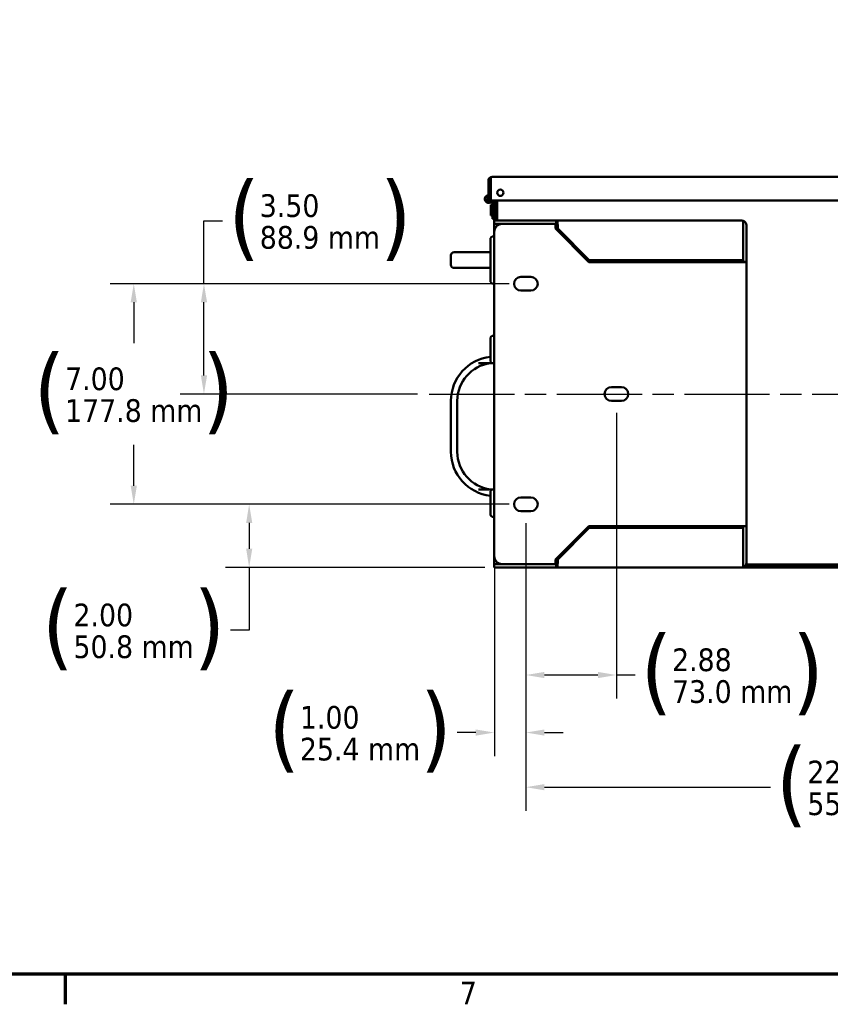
# Model space of a CAD drawing. Header units: inches. Extents: x 1 to 203, y 4 to 128.
# Tile 2 of 111: x 24 to 50, y 5 to 36. Entities that reach past the tile are written whole.
import ezdxf

# ---------------------------------------------------------------- set-up
doc = ezdxf.new("R2010")
doc.units = ezdxf.units.IN
doc.header["$LTSCALE"] = 6
doc.header["$MEASUREMENT"] = 0
doc.linetypes.add('CHAIN', pattern=[0.7087, 0.4724, -0.0591, 0.1181, -0.0591])
for name, color, linetype, lineweight in [('Border (ANSI)', 7, 'Continuous', 70), ('Centerline (ANSI)', 7, 'Continuous', 25), ('Dimension (ANSI)', 7, 'Continuous', 25), ('Visible (ANSI)', 7, 'Continuous', 50)]:
    doc.layers.add(name, color=color, linetype=linetype, lineweight=lineweight)
doc.styles.add('Dimension Text', font='tahoma.ttf')
doc.dimstyles.new('Dual Dimension', dxfattribs={"dimscale": 6, "dimtxt": 0.12, "dimasz": 0.098425, "dimexe": 0.125, "dimexo": 0.0625, "dimgap": 0.031496, "dimtad": 0, "dimtih": 1, "dimtoh": 1, "dimrnd": 1e-08, "dimzin": 4, "dimdsep": 46, "dimtxsty": 'Dimension Text', "dimcen": 0.09, "dimdle": 0.393701, "dimclrd": 256, "dimclre": 256, "dimclrt": 256, "dimadec": 0, "dimazin": 1, "dimtfac": 1, "dimtofl": 0, "dimtmove": 0, "dimatfit": 3, "dimfxl": 1, "dimtolj": 1, "dimtzin": 4, "dimlwd": -1, "dimlwe": -1, "dimarcsym": 0})

# ---------------------------------------------------------------- blocks, each defined once
blk = doc.blocks.new('Borders Default Border')
at = {"layer": 'Border (ANSI)'}
blk.add_line((4.25, 1), (4.25, 0.84), dxfattribs=at)
at = {"layer": 'Border (ANSI)', "flags": 128}
blk.add_lwpolyline([(0.5, 1), (0.5, 21), (33.5, 21), (33.5, 1), (0.5, 1)], dxfattribs=at)
at = {"layer": 'Border (ANSI)', "insert": (6.3378, 0.84), "char_height": 0.12, "attachment_point": 7, "style": 'Dimension Text'}
blk.add_mtext('7', dxfattribs=at)
blk = doc.blocks.new('*D13')
at = {"layer": 'Defpoints', "color": 0, "transparency": 16777216}
for p in [(27.68, 27.903), (39.963, 27.903), (39.963, 20.903)]:
    blk.add_point(p, dxfattribs=at)
at = {"layer": 'Dimension (ANSI)', "transparency": 16777216}
for p, q in [((39.588, 27.903), (26.93, 27.903)), ((27.68, 27.313), (27.68, 26.02)), ((27.68, 21.494), (27.68, 22.787)), ((39.588, 20.903), (26.93, 20.903))]:
    blk.add_line(p, q, dxfattribs=at)
for points in [[(27.581, 27.313), (27.778, 27.313), (27.68, 27.903)], [(27.581, 21.494), (27.778, 21.494), (27.68, 20.903)]]:
    blk.add_solid(points, dxfattribs=at)
at = {"layer": 'Dimension (ANSI)', "transparency": 16777216, "insert": (27.68, 24.403), "char_height": 0.72, "attachment_point": 5, "style": 'Dimension Text'}
blk.add_mtext('\\A1;{\\H3.0x;(}\\S7.00^ 177.8 mm;{\\H3.0x;)}', dxfattribs=at)
blk = doc.blocks.new('*D14')
at = {"layer": 'Defpoints', "color": 0, "transparency": 16777216}
for p in [(42.995, 24.185), (40.12, 20.685), (40.12, 15.488)]:
    blk.add_point(p, dxfattribs=at)
at = {"layer": 'Dimension (ANSI)', "transparency": 16777216}
for p, q in [((42.995, 23.81), (42.995, 14.738)), ((40.12, 20.31), (40.12, 14.738)), ((40.71, 15.488), (42.404, 15.488)), ((42.995, 15.488), (43.585, 15.488))]:
    blk.add_line(p, q, dxfattribs=at)
for points in [[(40.71, 15.586), (40.71, 15.389), (40.12, 15.488)], [(42.404, 15.586), (42.404, 15.389), (42.995, 15.488)]]:
    blk.add_solid(points, dxfattribs=at)
at = {"layer": 'Dimension (ANSI)', "transparency": 16777216, "insert": (46.667, 15.488), "char_height": 0.72, "attachment_point": 5, "style": 'Dimension Text'}
blk.add_mtext('\\A1;{\\H3.0x;(}\\S2.88^ 73.0 mm;{\\H3.0x;)}', dxfattribs=at)
blk = doc.blocks.new('*D15')
at = {"layer": 'Defpoints', "color": 0, "transparency": 16777216}
for p in [(40.12, 20.685), (39.12, 19.257), (39.12, 13.662)]:
    blk.add_point(p, dxfattribs=at)
at = {"layer": 'Dimension (ANSI)', "transparency": 16777216}
for p, q in [((40.12, 20.31), (40.12, 12.912)), ((39.12, 18.882), (39.12, 12.912)), ((38.529, 13.662), (37.939, 13.662)), ((40.71, 13.662), (41.301, 13.662))]:
    blk.add_line(p, q, dxfattribs=at)
for points in [[(38.529, 13.76), (38.529, 13.564), (39.12, 13.662)], [(40.71, 13.76), (40.71, 13.564), (40.12, 13.662)]]:
    blk.add_solid(points, dxfattribs=at)
at = {"layer": 'Dimension (ANSI)', "transparency": 16777216, "insert": (34.859, 13.662), "char_height": 0.72, "attachment_point": 5, "style": 'Dimension Text'}
blk.add_mtext('\\A1;{\\H3.0x;(}\\S1.00^ 25.4 mm;{\\H3.0x;)}', dxfattribs=at)
blk = doc.blocks.new('*D16')
at = {"layer": 'Defpoints', "color": 0, "transparency": 16777216}
for p in [(40.12, 20.685), (62.12, 20.685), (62.12, 11.928)]:
    blk.add_point(p, dxfattribs=at)
at = {"layer": 'Dimension (ANSI)', "transparency": 16777216}
for p, q in [((40.12, 20.31), (40.12, 11.178)), ((62.12, 20.31), (62.12, 11.178)), ((40.71, 11.928), (47.883, 11.928)), ((61.529, 11.928), (54.576, 11.928))]:
    blk.add_line(p, q, dxfattribs=at)
for points in [[(40.71, 12.026), (40.71, 11.829), (40.12, 11.928)], [(61.529, 12.026), (61.529, 11.829), (62.12, 11.928)]]:
    blk.add_solid(points, dxfattribs=at)
at = {"layer": 'Dimension (ANSI)', "transparency": 16777216, "insert": (51.229, 11.928), "char_height": 0.72, "attachment_point": 5, "style": 'Dimension Text'}
blk.add_mtext('\\A1;{\\H3.0x;(}\\S22.00^ 558.8 mm;{\\H3.0x;)}', dxfattribs=at)
blk = doc.blocks.new('*D17')
at = {"layer": 'Defpoints', "color": 0, "transparency": 16777216}
for p in [(29.907, 27.903), (39.963, 27.903), (37.055, 24.403)]:
    blk.add_point(p, dxfattribs=at)
at = {"layer": 'Dimension (ANSI)', "transparency": 16777216}
for p, q in [((29.907, 27.903), (29.907, 29.897)), ((29.907, 29.897), (30.498, 29.897)), ((39.588, 27.903), (29.157, 27.903)), ((29.907, 24.994), (29.907, 27.313)), ((36.68, 24.403), (29.157, 24.403))]:
    blk.add_line(p, q, dxfattribs=at)
for points in [[(29.809, 27.313), (30.006, 27.313), (29.907, 27.903)], [(29.809, 24.994), (30.006, 24.994), (29.907, 24.403)]]:
    blk.add_solid(points, dxfattribs=at)
at = {"layer": 'Dimension (ANSI)', "transparency": 16777216, "insert": (33.586, 29.897), "char_height": 0.72, "attachment_point": 5, "style": 'Dimension Text'}
blk.add_mtext('\\A1;{\\H3.0x;(}\\S3.50^ 88.9 mm;{\\H3.0x;)}', dxfattribs=at)
blk = doc.blocks.new('*D18')
at = {"layer": 'Defpoints', "color": 0, "transparency": 16777216}
for p in [(39.963, 20.903), (31.342, 18.903), (39.195, 18.903)]:
    blk.add_point(p, dxfattribs=at)
at = {"layer": 'Dimension (ANSI)', "transparency": 16777216}
for p, q in [((39.588, 20.903), (30.592, 20.903)), ((31.342, 20.313), (31.342, 19.494)), ((38.82, 18.903), (30.592, 18.903)), ((31.342, 18.903), (31.342, 16.91)), ((31.342, 16.91), (30.751, 16.91))]:
    blk.add_line(p, q, dxfattribs=at)
for points in [[(31.244, 20.313), (31.44, 20.313), (31.342, 20.903)], [(31.244, 19.494), (31.44, 19.494), (31.342, 18.903)]]:
    blk.add_solid(points, dxfattribs=at)
at = {"layer": 'Dimension (ANSI)', "transparency": 16777216, "insert": (27.675, 16.91), "char_height": 0.72, "attachment_point": 5, "style": 'Dimension Text'}
blk.add_mtext('\\A1;{\\H3.0x;(}\\S2.00^ 50.8 mm;{\\H3.0x;)}', dxfattribs=at)

msp = doc.modelspace()

# ---------------------------------------------------------------- linework, layer by layer
at = {"layer": 'Centerline (ANSI)', "linetype": 'CHAIN', "ltscale": 0.952448}
msp.add_line((37.0553, 24.4033), (65.2762, 24.4033), dxfattribs=at)
at = {"layer": 'Visible (ANSI)'}
for p, q in [((39.0095, 31.2253), (38.9782, 31.2645)), ((39.0097, 31.2645), (39.0097, 31.1759)), ((39.0488, 31.2893), (39.0488, 31.2893)), ((39.049, 31.2893), (63.2052, 31.2893)), ((38.9356, 30.5393), (38.9356, 31.1759)), ((39.0095, 31.2253), (39.0095, 31.1759)), ((39.0095, 31.1759), (39.0096, 31.1759)), ((39.0096, 30.5393), (39.0096, 31.1759)), ((39.0097, 31.1759), (39.0097, 30.5393)), ((38.9356, 30.5393), (39.0096, 30.5393)), ((39.0097, 30.5393), (63.2445, 30.5393)), ((39.0106, 30.4013), (39.0106, 30.0683)), ((39.0606, 30.4013), (39.0106, 30.4013)), ((39.0412, 30.5114), (39.0409, 30.5123)), ((39.0412, 30.5114), (39.095, 30.5364)), ((39.0572, 30.4658), (39.0412, 30.5114)), ((39.0606, 29.9658), (39.0606, 30.4453)), ((39.095, 30.5364), (39.094, 30.5393)), ((39.1129, 30.4852), (39.095, 30.5364)), ((39.1196, 29.9033), (39.1196, 30.5393)), ((39.1936, 29.9033), (39.1936, 30.5393)), ((39.2086, 30.3598), (39.1936, 30.3598)), ((39.2086, 29.9033), (39.2086, 30.5393)), ((39.0606, 30.0683), (39.0106, 30.0683)), ((39.2086, 30.1098), (39.1936, 30.1098)), ((39.0606, 29.9658), (39.1196, 29.9658)), ((39.1196, 29.7993), (39.1196, 29.9033)), ((39.1196, 29.9033), (39.1947, 29.9033)), ((39.1196, 29.7599), (39.1196, 29.7993)), ((39.1196, 29.7993), (39.1947, 29.7993)), ((39.1196, 29.5493), (39.1196, 29.7599)), ((39.1947, 29.9033), (41.0794, 29.9033)), ((39.3696, 29.7993), (39.1947, 29.7993)), ((41.0571, 29.7993), (39.3696, 29.7993)), ((41.0794, 29.7993), (41.0571, 29.7993)), ((41.0571, 29.6538), (41.0571, 29.7993)), ((41.0794, 29.9033), (46.9762, 29.9033)), ((41.0794, 29.8223), (41.0794, 29.9033)), ((41.0794, 29.7993), (41.0794, 29.8223)), ((41.1196, 29.7917), (41.1196, 29.8757)), ((41.1294, 29.7599), (41.1294, 29.6533)), ((47.0155, 29.7599), (47.0155, 29.8978)), ((47.0156, 29.7599), (47.0155, 29.7599)), ((47.0155, 28.6533), (47.0155, 29.7599)), ((47.0156, 29.8978), (47.0156, 29.7599)), ((47.0156, 28.5914), (47.0156, 29.7599)), ((47.1196, 28.5914), (47.1196, 29.7599)), ((39.0946, 29.4033), (39.1196, 29.4033)), ((39.1196, 29.5493), (39.1196, 19.2573)), ((42.1196, 28.5913), (41.0571, 29.6538)), ((41.1294, 29.6533), (42.1294, 28.6533)), ((38.9946, 28.0033), (38.9946, 29.3033)), ((37.7446, 28.5033), (37.7446, 28.8033)), ((38.6226, 28.9033), (37.8446, 28.9033)), ((38.9946, 28.9033), (38.6226, 28.9033)), ((42.1294, 28.6533), (42.0576, 28.6533)), ((46.9762, 28.5913), (42.1196, 28.5913)), ((42.1294, 28.6533), (47.0155, 28.6533)), ((45.8696, 28.6043), (45.9186, 28.6533)), ((45.8696, 28.5913), (45.8696, 28.6043)), ((47.1196, 28.5913), (46.9762, 28.5913)), ((47.0156, 28.5913), (47.0156, 28.5914)), ((47.0156, 28.5914), (47.1196, 28.5914)), ((47.1196, 28.5913), (47.1196, 28.5914)), ((47.1196, 28.5913), (47.1196, 20.2153)), ((37.8446, 28.4033), (38.6226, 28.4033)), ((38.9946, 28.4033), (38.6226, 28.4033)), ((40.2759, 28.1221), (39.9634, 28.1221)), ((39.0946, 27.9033), (39.1196, 27.9033)), ((39.9634, 27.6846), (40.2759, 27.6846)), ((39.0946, 26.2533), (39.1196, 26.2533)), ((38.9946, 25.4783), (38.9946, 26.1533)), ((39.0946, 25.3783), (38.6226, 25.3783)), ((39.0946, 25.3783), (39.1196, 25.3783)), ((43.1509, 24.6221), (42.8384, 24.6221)), ((37.7446, 22.5689), (37.7446, 24.1877)), ((37.9446, 24.1877), (37.9446, 22.5689)), ((42.8384, 24.1846), (43.1509, 24.1846)), ((38.6226, 21.3783), (39.0946, 21.3783)), ((38.9946, 20.6033), (38.9946, 21.2783)), ((39.0946, 21.3783), (39.1196, 21.3783)), ((40.2759, 21.1221), (39.9634, 21.1221)), ((39.9634, 20.6846), (40.2759, 20.6846)), ((39.0946, 20.5033), (39.1196, 20.5033)), ((41.0571, 19.1528), (42.1196, 20.2153)), ((42.1294, 20.1533), (41.1294, 19.1533)), ((42.0576, 20.1533), (42.1294, 20.1533)), ((42.1196, 20.2153), (46.9762, 20.2153)), ((47.0155, 20.1533), (42.1294, 20.1533)), ((45.8696, 20.2023), (45.8696, 20.2153)), ((45.9186, 20.1533), (45.8696, 20.2023)), ((46.9762, 20.2153), (47.1196, 20.2153)), ((47.0155, 19.0467), (47.0155, 20.1533)), ((47.0156, 20.2153), (47.0156, 20.2153)), ((47.0156, 20.2153), (47.1196, 20.2153)), ((47.0156, 19.0467), (47.0156, 20.2153)), ((47.1196, 20.2153), (47.1196, 20.2153)), ((47.1196, 19.0467), (47.1196, 20.2153)), ((39.1196, 19.0467), (39.1196, 19.2573)), ((41.0571, 19.0073), (41.0571, 19.1528)), ((41.1294, 19.1533), (41.1294, 19.0467)), ((39.1196, 19.0467), (39.1196, 19.0073)), ((39.1196, 18.9033), (39.1196, 19.0073)), ((39.1947, 19.0073), (39.1196, 19.0073)), ((39.1947, 18.9033), (39.1196, 18.9033)), ((39.1947, 19.0073), (39.3696, 19.0073)), ((39.1947, 18.9033), (41.0794, 18.9033)), ((39.3696, 19.0073), (41.0571, 19.0073)), ((41.0571, 19.0073), (41.0794, 19.0073)), ((41.0794, 19.0073), (41.0794, 18.9843)), ((41.0794, 18.9843), (41.0794, 18.9033)), ((46.9762, 18.9033), (41.0794, 18.9033)), ((41.1196, 19.0149), (41.1196, 18.931)), ((46.9762, 18.9033), (55.263, 18.9033)), ((47.0156, 19.0467), (47.0155, 19.0467)), ((47.0155, 19.0467), (47.0155, 18.9088)), ((47.0156, 18.9088), (47.0156, 19.0467)), ((47.1017, 18.9773), (55.1375, 18.9773)), ((55.1303, 18.9923), (47.1089, 18.9923))]:
    msp.add_line(p, q, dxfattribs=at)
msp.add_circle((39.3106, 30.7893), 0.1015, dxfattribs=at)
for centre, radius, start, end in [((39.049, 31.1759), 0.1134, 128.66384, 180), ((39.049, 31.1759), 0.1134, 90.09605, 90.19757), ((39.0492, 31.1759), 0.1134, 90.09605, 90.19757), ((39.049, 31.1759), 0.0394, 176.37707, 180), ((38.9436, 30.5908), 0.125, 93.66944, 335.66947), ((38.9436, 30.5908), 0.066, 96.96206, 308.71167), ((38.9436, 30.5908), 0.0625, 97.35404, 304.51276), ((38.9986, 30.4453), 0.062, 0, 19.23318), ((38.9986, 30.4453), 0.121, 0, 19.23318), ((39.3696, 29.5493), 0.25, 90, 180), ((46.9762, 29.7599), 0.1434, 74.05253, 90), ((46.9762, 29.7599), 0.0394, 0, 3.62293), ((46.9762, 29.7599), 0.1434, 0, 74.05253), ((39.0946, 29.3033), 0.1, 90, 180), ((37.8446, 28.8033), 0.1, 90, 180), ((37.8446, 28.5033), 0.1, 180, 270), ((39.9634, 27.9033), 0.2187, 90, 270), ((40.2759, 27.9033), 0.2187, 270, 90), ((39.0946, 28.0033), 0.1, 180, 270), ((39.0946, 26.1533), 0.1, 90, 180), ((39.1446, 24.1877), 1.4, 96.15064, 180), ((39.1446, 24.1877), 1.2, 97.18076, 180), ((39.0946, 25.4783), 0.1, 180, 270), ((42.8384, 24.4033), 0.2188, 90, 270), ((43.1509, 24.4033), 0.2188, 270, 90), ((39.1446, 22.5689), 1.4, 180, 263.84936), ((39.1446, 22.5689), 1.2, 180, 262.81924), ((39.0946, 21.2783), 0.1, 90, 180), ((39.9634, 20.9033), 0.2187, 90, 270), ((40.2759, 20.9033), 0.2187, 270, 90), ((39.0946, 20.6033), 0.1, 180, 270), ((39.3696, 19.2573), 0.25, 180, 270), ((46.9762, 19.0467), 0.1434, 270, 285.94747), ((46.9762, 19.0467), 0.0394, 356.37707, 0), ((46.9762, 19.0467), 0.1434, 285.94747, 0)]:
    msp.add_arc(centre, radius, start, end, dxfattribs=at)
for centre, start_param, end_param in [((46.9762, 29.7599), 2.8632568, 3.1415927), ((46.9762, 19.0467), 0, 0.2783359)]:
    msp.add_ellipse(centre, major_axis=(0, -0.1434), ratio=0.9980015, start_param=start_param, end_param=end_param, dxfattribs=at)
for points in [[(38.9782, 31.2645), (38.9981, 31.2804), (39.0232, 31.2892), (39.0486, 31.2893)], [(39.0097, 31.2645), (39.0228, 31.2804), (39.0357, 31.2892), (39.0488, 31.2893)], [(39.0097, 31.2254), (39.0096, 31.2254), (39.0096, 31.2253), (39.0095, 31.2253)], [(41.0794, 29.9033), (41.0928, 29.9033), (41.1062, 29.8935), (41.1196, 29.8757)], [(41.1196, 29.7917), (41.1062, 29.7966), (41.0928, 29.7993), (41.0794, 29.7993)], [(41.1294, 29.7599), (41.1262, 29.7723), (41.1229, 29.7845), (41.1196, 29.7917)], [(41.0794, 19.0073), (41.0928, 19.0073), (41.1062, 19.01), (41.1196, 19.0149)], [(41.1196, 18.931), (41.1062, 18.9132), (41.0928, 18.9033), (41.0794, 18.9033)], [(41.1196, 19.0149), (41.1229, 19.0222), (41.1262, 19.0344), (41.1294, 19.0467)]]:
    msp.add_open_spline(points, degree=3, dxfattribs=at)
for points in [[(41.1196, 29.8757), (41.1213, 29.8624), (41.1229, 29.8449), (41.1245, 29.8248), (41.1262, 29.8048), (41.1278, 29.7824), (41.1294, 29.7599)], [(41.1294, 19.0467), (41.1278, 19.0243), (41.1262, 19.0018), (41.1245, 18.9818), (41.1229, 18.9618), (41.1213, 18.9442), (41.1196, 18.931)]]:
    msp.add_open_spline(points, degree=3, knots=[0, 0, 0, 0, 0.5000006, 0.5000006, 0.5000006, 1, 1, 1, 1], dxfattribs=at)

# ---------------------------------------------------------------- block references
at = {"xscale": 6, "yscale": 6, "zscale": 6}
msp.add_blockref('Borders Default Border', (0, 0), dxfattribs=at)

# ---------------------------------------------------------------- dimensions: what is measured, and where the dimension line sits
at = {"layer": 'Dimension (ANSI)'}
for base, p1, p2, angle, text, override, picture, middle in [((29.9072, 27.9033), (37.0553, 24.4033), (39.9634, 27.9033), 270, '{\\H3.0x;(}\\S<>^ 88.9 mm;{\\H3.0x;)}', {"dimgap": 0.031496, "dimdec": 2, "dimpost": '\\X', "dimtol": 0, "dimlim": 0, "dimtp": 0, "dimtm": 0, "dimtdec": 2, "dimatfit": 2}, '*D17', (33.5858, 29.8968)), ((27.6799, 27.9033), (39.9634, 20.9033), (39.9634, 27.9033), 90, '{\\H3.0x;(}\\S<>^ 177.8 mm;{\\H3.0x;)}', {"dimgap": 0.031496, "dimdec": 2, "dimpost": '\\X', "dimtol": 0, "dimlim": 0, "dimtp": 0, "dimtm": 0, "dimtdec": 2, "dimatfit": 1}, '*D13', (27.6799, 24.4033)), ((40.1196185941, 15.4877302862), (42.9946185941, 24.1845806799), (40.1196185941, 20.6845806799), 180, '{\\H3.0x;(}\\S<>^ 73.0 mm;{\\H3.0x;)}', {"dimgap": 0.031496, "dimtih": 0, "dimtoh": 0, "dimdec": 2, "dimpost": '\\X', "dimtol": 0, "dimlim": 0, "dimtp": 0, "dimtm": 0, "dimtdec": 2, "dimatfit": 2}, '*D14', (46.6672019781, 15.4877302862)), ((31.342, 18.9033), (39.9634, 20.9033), (39.1947, 18.9033), 270, '{\\H3.0x;(}\\S<>^ 50.8 mm;{\\H3.0x;)}', {"dimgap": 0.031496, "dimdec": 2, "dimpost": '\\X', "dimtol": 0, "dimlim": 0, "dimtp": 0, "dimtm": 0, "dimtdec": 2, "dimatfit": 2}, '*D18', (27.6754, 16.9098)), ((39.1196, 13.6621), (40.1196, 20.6846), (39.1196, 19.2573), 180, '{\\H3.0x;(}\\S<>^ 25.4 mm;{\\H3.0x;)}', {"dimgap": 0.031496, "dimtih": 0, "dimtoh": 0, "dimdec": 2, "dimpost": '\\X', "dimtol": 0, "dimlim": 0, "dimtp": 0, "dimtm": 0, "dimtdec": 2, "dimatfit": 1}, '*D15', (34.8589, 13.6621)), ((62.1196, 11.9277), (40.1196, 20.6846), (62.1196, 20.6846), 180, '{\\H3.0x;(}\\S<>^ 558.8 mm;{\\H3.0x;)}', {"dimgap": 0.031496, "dimtih": 0, "dimtoh": 0, "dimdec": 2, "dimpost": '\\X', "dimtol": 0, "dimlim": 0, "dimtp": 0, "dimtm": 0, "dimtdec": 2, "dimatfit": 1}, '*D16', (51.2292, 11.9277))]:
    dim = msp.add_linear_dim(base=base, p1=p1, p2=p2, angle=angle, text=text, dimstyle='Dual Dimension', override=override, dxfattribs=at)
    dim.commit()
    dim.dimension.update_dxf_attribs({"geometry": picture, "text_midpoint": middle, "dimtype": 160})

doc.saveas('drawing.dxf')
